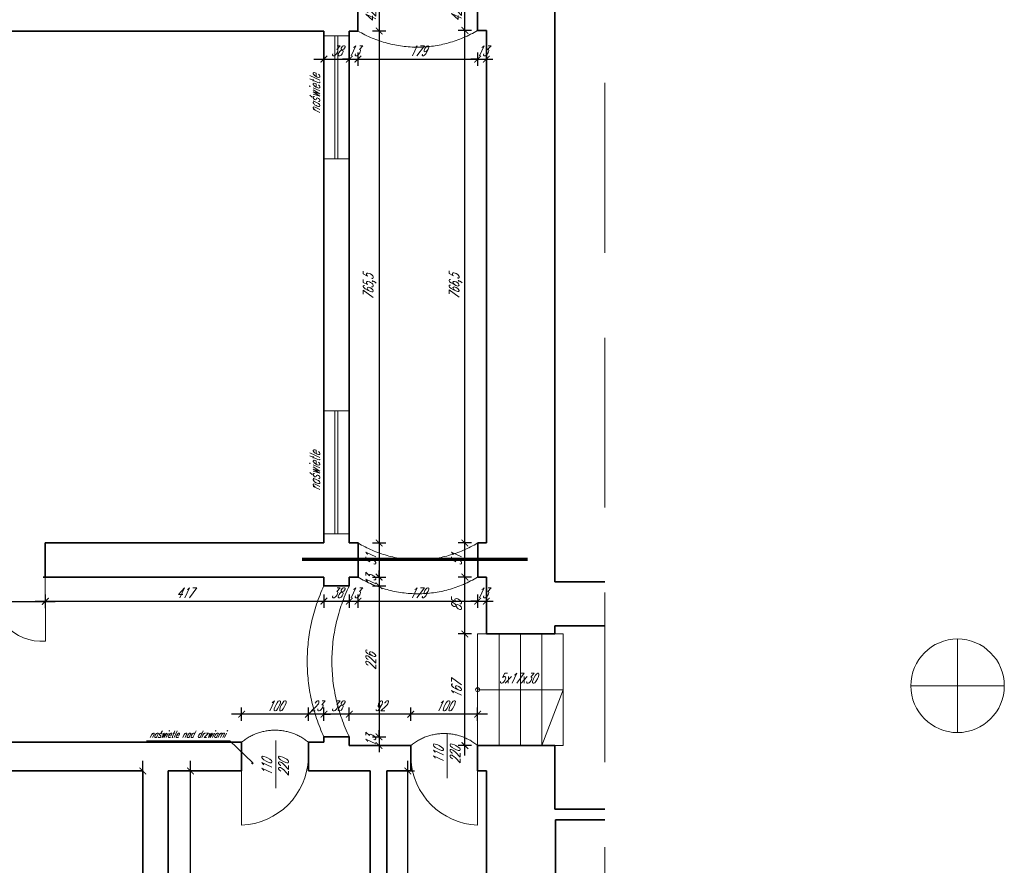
# Model space of a CAD drawing. Header units: millimetres. Extents: x 402 to 79005, y -7782 to 89952.
# Tile 187 of 256: x 26983 to 28456, y 28995 to 30260. Entities that reach past the tile are written whole.
import ezdxf

# ---------------------------------------------------------------- set-up
doc = ezdxf.new("R2010")
doc.units = ezdxf.units.MM
doc.header["$LTSCALE"] = 10
doc.linetypes.add('ACAD_ISO12W100', pattern=[21, 12, -3, 0, -3, 0, -3])
doc.linetypes.add('DASHED', pattern=[19.05, 12.7, -6.35])
doc.layers.get('0').update_dxf_attribs({"lineweight": 0})
doc.layers.get('Defpoints').update_dxf_attribs({"color": 253})
for name, color, linetype, lineweight in [('01 parter - ściany', 253, 'Continuous', 35), ('03-01_okna', 253, 'Continuous', 15), ('03_drzwi', 253, 'Continuous', 15), ('04-2_nad', 253, 'DASHED', 5), ('05-01_wymiary', 253, 'Continuous', 5), ('05-03_opis', 253, 'Continuous', 5), ('inw03-02_schody', 253, 'Continuous', 5)]:
    doc.layers.add(name, color=color, linetype=linetype, lineweight=lineweight)
doc.styles.add('ariel_wym', font='simplex.shx', dxfattribs={"width": 0.65, "oblique": 25})
doc.dimstyles.new('ariel 50 wnętrze', dxfattribs={"dimtxt": 15, "dimasz": 10, "dimexe": 10, "dimexo": 0, "dimgap": 5, "dimtad": 1, "dimdec": 1, "dimrnd": 0.5, "dimtxsty": 'ariel_wym', "dimblk": 'ARCHTICK', "dimcen": 2.5, "dimdle": 15, "dimazin": 0, "dimtfac": 1, "dimtdec": 1, "dimtix": 1, "dimtmove": 0, "dimatfit": 3, "dimldrblk": 'DOT', "dimfxl": 0, "dimarcsym": 0})

# ---------------------------------------------------------------- blocks, each defined once
blk = doc.blocks.new('_ArchTick')
at = {"color": 0, "linetype": 'ByBlock', "const_width": 0.15}
blk.add_lwpolyline([(-0.5, -0.5), (0.5, 0.5)], dxfattribs=at)
blk = doc.blocks.new('*D1570')
at = {"layer": '05-01_wymiary', "color": 0, "lineweight": -2}
for p, q in [((27567.8, 29211.4), (27567.8, 29231.4)), ((27667.8, 29211.4), (27667.8, 29231.4)), ((27682.8, 29221.4), (27552.8, 29221.4))]:
    blk.add_line(p, q, dxfattribs=at)
at = {"layer": 'Defpoints', "color": 0}
for p in [(27567.8, 29221.4), (27567.8, 29174.5), (27667.8, 29174.5)]:
    blk.add_point(p, dxfattribs=at)
at = {"layer": '05-01_wymiary', "color": 0, "lineweight": -2, "xscale": 10, "yscale": 10, "zscale": 10, "rotation": 180}
blk.add_blockref('_ArchTick', (27567.8, 29221.4), dxfattribs=at)
at = {"layer": '05-01_wymiary', "color": 0, "lineweight": -2, "xscale": 10, "yscale": 10, "zscale": 10}
blk.add_blockref('_ArchTick', (27667.8, 29221.4), dxfattribs=at)
at = {"layer": '05-01_wymiary', "color": 0, "insert": (27617.8, 29233.9), "char_height": 15, "attachment_point": 5, "style": 'ariel_wym'}
blk.add_mtext('100', dxfattribs=at)
blk = doc.blocks.new('_Dot')
at = {"color": 0, "linetype": 'ByBlock', "lineweight": -2}
blk.add_line((-0.5, 0), (-1, 0), dxfattribs=at)
at = {"color": 0, "linetype": 'ByBlock', "const_width": 0.5}
blk.add_lwpolyline([(-0.25, 0, 1), (0.25, 0, 1)], format="xyb", close=True, dxfattribs=at)
blk = doc.blocks.new('*D1571')
at = {"layer": '05-01_wymiary', "color": 0, "lineweight": -2}
for p, q in [((27475.8, 29211.4), (27475.8, 29231.4)), ((27567.8, 29211.4), (27567.8, 29231.4)), ((27582.8, 29221.4), (27460.8, 29221.4))]:
    blk.add_line(p, q, dxfattribs=at)
at = {"layer": 'Defpoints', "color": 0}
for p in [(27475.8, 29221.4), (27475.8, 29187.5), (27567.8, 29174.5)]:
    blk.add_point(p, dxfattribs=at)
at = {"layer": '05-01_wymiary', "color": 0, "lineweight": -2, "xscale": 10, "yscale": 10, "zscale": 10, "rotation": 180}
blk.add_blockref('_ArchTick', (27475.8, 29221.4), dxfattribs=at)
at = {"layer": '05-01_wymiary', "color": 0, "lineweight": -2, "xscale": 10, "yscale": 10, "zscale": 10}
blk.add_blockref('_ArchTick', (27567.8, 29221.4), dxfattribs=at)
at = {"layer": '05-01_wymiary', "color": 0, "insert": (27521.8, 29233.9), "char_height": 15, "attachment_point": 5, "style": 'ariel_wym'}
blk.add_mtext('92', dxfattribs=at)
blk = doc.blocks.new('*D1572')
at = {"layer": '05-01_wymiary', "color": 0, "lineweight": -2}
for p, q in [((27437.8, 29211.4), (27437.8, 29231.4)), ((27475.8, 29211.4), (27475.8, 29231.4)), ((27490.8, 29221.4), (27422.8, 29221.4))]:
    blk.add_line(p, q, dxfattribs=at)
at = {"layer": 'Defpoints', "color": 0}
for p in [(27437.8, 29221.4), (27437.8, 29187.5), (27475.8, 29187.5)]:
    blk.add_point(p, dxfattribs=at)
at = {"layer": '05-01_wymiary', "color": 0, "lineweight": -2, "xscale": 10, "yscale": 10, "zscale": 10, "rotation": 180}
blk.add_blockref('_ArchTick', (27437.8, 29221.4), dxfattribs=at)
at = {"layer": '05-01_wymiary', "color": 0, "lineweight": -2, "xscale": 10, "yscale": 10, "zscale": 10}
blk.add_blockref('_ArchTick', (27475.8, 29221.4), dxfattribs=at)
at = {"layer": '05-01_wymiary', "color": 0, "insert": (27456.8, 29233.9), "char_height": 15, "attachment_point": 5, "style": 'ariel_wym'}
blk.add_mtext('38', dxfattribs=at)
blk = doc.blocks.new('*D1573')
at = {"layer": '05-01_wymiary', "color": 0, "lineweight": -2}
for p, q in [((27414.6, 29211.4), (27414.6, 29231.4)), ((27437.8, 29211.4), (27437.8, 29231.4)), ((27414.6, 29221.4), (27404.6, 29221.4)), ((27437.8, 29221.4), (27414.6, 29221.4)), ((27437.8, 29221.4), (27447.8, 29221.4))]:
    blk.add_line(p, q, dxfattribs=at)
at = {"layer": 'Defpoints', "color": 0, "lineweight": 0}
for p in [(27414.6, 29221.4), (27437.8, 29187.5), (27414.6, 29179.5)]:
    blk.add_point(p, dxfattribs=at)
at = {"layer": '05-01_wymiary', "color": 0, "lineweight": -2, "xscale": 10, "yscale": 10, "zscale": 10}
blk.add_blockref('_ArchTick', (27414.6, 29221.4), dxfattribs=at)
at = {"layer": '05-01_wymiary', "color": 0, "lineweight": -2, "xscale": 10, "yscale": 10, "zscale": 10, "rotation": 180}
blk.add_blockref('_ArchTick', (27437.8, 29221.4), dxfattribs=at)
at = {"layer": '05-01_wymiary', "color": 0, "insert": (27426.2, 29233.9), "char_height": 15, "attachment_point": 5, "style": 'ariel_wym'}
blk.add_mtext('23', dxfattribs=at)
blk = doc.blocks.new('*D1574')
at = {"layer": '05-01_wymiary', "color": 0, "lineweight": -2}
for p, q in [((27314.6, 29211.4), (27314.6, 29231.4)), ((27414.6, 29211.4), (27414.6, 29231.4)), ((27429.6, 29221.4), (27299.6, 29221.4))]:
    blk.add_line(p, q, dxfattribs=at)
at = {"layer": 'Defpoints', "color": 0, "lineweight": 0}
for p in [(27314.6, 29221.4), (27314.6, 29179.5), (27414.6, 29179.5)]:
    blk.add_point(p, dxfattribs=at)
at = {"layer": '05-01_wymiary', "color": 0, "lineweight": -2, "xscale": 10, "yscale": 10, "zscale": 10, "rotation": 180}
blk.add_blockref('_ArchTick', (27314.6, 29221.4), dxfattribs=at)
at = {"layer": '05-01_wymiary', "color": 0, "lineweight": -2, "xscale": 10, "yscale": 10, "zscale": 10}
blk.add_blockref('_ArchTick', (27414.6, 29221.4), dxfattribs=at)
at = {"layer": '05-01_wymiary', "color": 0, "insert": (27364.6, 29233.9), "char_height": 15, "attachment_point": 5, "style": 'ariel_wym'}
blk.add_mtext('100', dxfattribs=at)
blk = doc.blocks.new('*D1165')
at = {"layer": '05-01_wymiary', "color": 0, "lineweight": -2}
for p, q in [((27166.8, 28562.4), (27166.8, 29151.5)), ((27166.8, 29136.5), (27156.8, 29136.5)), ((27166.8, 28577.4), (27156.8, 28577.4))]:
    blk.add_line(p, q, dxfattribs=at)
at = {"layer": 'Defpoints', "color": 0}
for p in [(27166.8, 29136.5), (27166.8, 29136.5), (27166.8, 28577.4)]:
    blk.add_point(p, dxfattribs=at)
at = {"layer": '05-01_wymiary', "color": 0, "lineweight": -2, "xscale": 10, "yscale": 10, "zscale": 10}
for p, rotation in [((27166.8, 29136.5), 90), ((27166.8, 28577.4), 270)]:
    blk.add_blockref('_ArchTick', p, dxfattribs=dict(at, rotation=rotation))
at = {"layer": '05-01_wymiary', "color": 0, "insert": (27154.3, 28857), "char_height": 15, "attachment_point": 5, "rotation": 90, "style": 'ariel_wym'}
blk.add_mtext('559', dxfattribs=at)
blk = doc.blocks.new('*D1166')
at = {"layer": '05-01_wymiary', "color": 0, "lineweight": -2}
for p, q in [((27238.3, 28476.5), (27238.3, 29151.5)), ((27228.3, 29136.5), (27248.3, 29136.5)), ((27228.3, 28491.5), (27248.3, 28491.5))]:
    blk.add_line(p, q, dxfattribs=at)
at = {"layer": 'Defpoints', "color": 0}
for p in [(27204.8, 29136.5), (27238.3, 29136.5), (27204.8, 28491.5)]:
    blk.add_point(p, dxfattribs=at)
at = {"layer": '05-01_wymiary', "color": 0, "lineweight": -2, "xscale": 10, "yscale": 10, "zscale": 10}
for p, rotation in [((27238.3, 29136.5), 90), ((27238.3, 28491.5), 270)]:
    blk.add_blockref('_ArchTick', p, dxfattribs=dict(at, rotation=rotation))
at = {"layer": '05-01_wymiary', "color": 0, "insert": (27225.8, 28814), "char_height": 15, "attachment_point": 5, "rotation": 90, "style": 'ariel_wym'}
blk.add_mtext('645', dxfattribs=at)
blk = doc.blocks.new('*D1167')
at = {"layer": '05-01_wymiary', "color": 0, "lineweight": -2}
for p, q in [((27563.2, 28476.5), (27563.2, 29151.5)), ((27553.2, 29136.5), (27573.2, 29136.5)), ((27553.2, 28491.5), (27573.2, 28491.5))]:
    blk.add_line(p, q, dxfattribs=at)
at = {"layer": 'Defpoints', "color": 0}
for p in [(27531.8, 29136.5), (27563.2, 29136.5), (27531.8, 28491.5)]:
    blk.add_point(p, dxfattribs=at)
at = {"layer": '05-01_wymiary', "color": 0, "lineweight": -2, "xscale": 10, "yscale": 10, "zscale": 10}
for p, rotation in [((27563.2, 29136.5), 90), ((27563.2, 28491.5), 270)]:
    blk.add_blockref('_ArchTick', p, dxfattribs=dict(at, rotation=rotation))
at = {"layer": '05-01_wymiary', "color": 0, "insert": (27550.7, 28814), "char_height": 15, "attachment_point": 5, "rotation": 90, "style": 'ariel_wym'}
blk.add_mtext('645', dxfattribs=at)
blk = doc.blocks.new('*D1170')
at = {"layer": '05-01_wymiary', "color": 0, "lineweight": -2}
for p, q in [((26860.9, 29399.9), (26860.9, 29379.9)), ((27020.9, 29399.9), (27020.9, 29379.9)), ((26845.9, 29389.9), (27035.9, 29389.9))]:
    blk.add_line(p, q, dxfattribs=at)
at = {"layer": 'Defpoints', "color": 0, "lineweight": 0}
for p in [(26860.9, 29424.5), (27020.9, 29429.2), (27020.9, 29389.9)]:
    blk.add_point(p, dxfattribs=at)
at = {"layer": '05-01_wymiary', "color": 0, "lineweight": -2, "xscale": 10, "yscale": 10, "zscale": 10, "rotation": 180}
blk.add_blockref('_ArchTick', (26860.9, 29389.9), dxfattribs=at)
at = {"layer": '05-01_wymiary', "color": 0, "lineweight": -2, "xscale": 10, "yscale": 10, "zscale": 10}
blk.add_blockref('_ArchTick', (27020.9, 29389.9), dxfattribs=at)
at = {"layer": '05-01_wymiary', "color": 0, "insert": (26940.9, 29402.4), "char_height": 15, "attachment_point": 5, "style": 'ariel_wym'}
blk.add_mtext('160', dxfattribs=at)
blk = doc.blocks.new('*D1171')
at = {"layer": '05-01_wymiary', "color": 0, "lineweight": -2}
for p, q in [((27020.9, 29400.6), (27020.9, 29380.6)), ((27437.8, 29400.6), (27437.8, 29380.6)), ((27005.9, 29390.6), (27452.8, 29390.6))]:
    blk.add_line(p, q, dxfattribs=at)
at = {"layer": 'Defpoints', "color": 0}
for p in [(27020.9, 29429.2), (27437.8, 29413.5), (27437.8, 29390.6)]:
    blk.add_point(p, dxfattribs=at)
at = {"layer": '05-01_wymiary', "color": 0, "lineweight": -2, "xscale": 10, "yscale": 10, "zscale": 10, "rotation": 180}
blk.add_blockref('_ArchTick', (27020.9, 29390.6), dxfattribs=at)
at = {"layer": '05-01_wymiary', "color": 0, "lineweight": -2, "xscale": 10, "yscale": 10, "zscale": 10}
blk.add_blockref('_ArchTick', (27437.8, 29390.6), dxfattribs=at)
at = {"layer": '05-01_wymiary', "color": 0, "insert": (27229.4, 29403.1), "char_height": 15, "attachment_point": 5, "style": 'ariel_wym'}
blk.add_mtext('417', dxfattribs=at)
blk = doc.blocks.new('*D1172')
at = {"layer": '05-01_wymiary', "color": 0, "lineweight": -2}
for p, q in [((27437.8, 29400.6), (27437.8, 29380.6)), ((27475.8, 29400.6), (27475.8, 29380.6)), ((27422.8, 29390.6), (27490.8, 29390.6))]:
    blk.add_line(p, q, dxfattribs=at)
at = {"layer": 'Defpoints', "color": 0}
for p in [(27437.8, 29413.5), (27475.8, 29413.5), (27475.8, 29390.6)]:
    blk.add_point(p, dxfattribs=at)
at = {"layer": '05-01_wymiary', "color": 0, "lineweight": -2, "xscale": 10, "yscale": 10, "zscale": 10, "rotation": 180}
blk.add_blockref('_ArchTick', (27437.8, 29390.6), dxfattribs=at)
at = {"layer": '05-01_wymiary', "color": 0, "lineweight": -2, "xscale": 10, "yscale": 10, "zscale": 10}
blk.add_blockref('_ArchTick', (27475.8, 29390.6), dxfattribs=at)
at = {"layer": '05-01_wymiary', "color": 0, "insert": (27456.8, 29403.1), "char_height": 15, "attachment_point": 5, "style": 'ariel_wym'}
blk.add_mtext('38', dxfattribs=at)
blk = doc.blocks.new('*D1173')
at = {"layer": '05-01_wymiary', "color": 0, "lineweight": -2}
for p, q in [((27475.8, 29400.6), (27475.8, 29380.6)), ((27488.8, 29400.6), (27488.8, 29380.6)), ((27475.8, 29390.6), (27465.8, 29390.6)), ((27475.8, 29390.6), (27488.8, 29390.6)), ((27488.8, 29390.6), (27498.8, 29390.6))]:
    blk.add_line(p, q, dxfattribs=at)
at = {"layer": 'Defpoints', "color": 0}
for p in [(27488.8, 29426.5), (27475.8, 29413.5), (27488.8, 29390.6)]:
    blk.add_point(p, dxfattribs=at)
at = {"layer": '05-01_wymiary', "color": 0, "lineweight": -2, "xscale": 10, "yscale": 10, "zscale": 10}
blk.add_blockref('_ArchTick', (27475.8, 29390.6), dxfattribs=at)
at = {"layer": '05-01_wymiary', "color": 0, "lineweight": -2, "xscale": 10, "yscale": 10, "zscale": 10, "rotation": 180}
blk.add_blockref('_ArchTick', (27488.8, 29390.6), dxfattribs=at)
at = {"layer": '05-01_wymiary', "color": 0, "insert": (27482.3, 29403.1), "char_height": 15, "attachment_point": 5, "style": 'ariel_wym'}
blk.add_mtext('13', dxfattribs=at)
blk = doc.blocks.new('*D1174')
at = {"layer": '05-01_wymiary', "color": 0, "lineweight": -2}
for p, q in [((27488.8, 29400.6), (27488.8, 29380.6)), ((27667.8, 29400.6), (27667.8, 29380.6)), ((27473.8, 29390.6), (27682.8, 29390.6))]:
    blk.add_line(p, q, dxfattribs=at)
at = {"layer": 'Defpoints', "color": 0}
for p in [(27488.8, 29426.5), (27667.8, 29426.5), (27667.8, 29390.6)]:
    blk.add_point(p, dxfattribs=at)
at = {"layer": '05-01_wymiary', "color": 0, "lineweight": -2, "xscale": 10, "yscale": 10, "zscale": 10, "rotation": 180}
blk.add_blockref('_ArchTick', (27488.8, 29390.6), dxfattribs=at)
at = {"layer": '05-01_wymiary', "color": 0, "lineweight": -2, "xscale": 10, "yscale": 10, "zscale": 10}
blk.add_blockref('_ArchTick', (27667.8, 29390.6), dxfattribs=at)
at = {"layer": '05-01_wymiary', "color": 0, "insert": (27578.3, 29403.1), "char_height": 15, "attachment_point": 5, "style": 'ariel_wym'}
blk.add_mtext('179', dxfattribs=at)
blk = doc.blocks.new('*D1175')
at = {"layer": '05-01_wymiary', "color": 0, "lineweight": -2}
for p, q in [((27667.8, 29400.6), (27667.8, 29380.6)), ((27680.9, 29400.6), (27680.9, 29380.6)), ((27667.8, 29390.6), (27657.8, 29390.6)), ((27667.8, 29390.6), (27680.9, 29390.6)), ((27680.9, 29390.6), (27690.9, 29390.6))]:
    blk.add_line(p, q, dxfattribs=at)
at = {"layer": 'Defpoints', "color": 0}
for p in [(27667.8, 29426.5), (27680.9, 29426.5), (27680.9, 29390.6)]:
    blk.add_point(p, dxfattribs=at)
at = {"layer": '05-01_wymiary', "color": 0, "lineweight": -2, "xscale": 10, "yscale": 10, "zscale": 10}
blk.add_blockref('_ArchTick', (27667.8, 29390.6), dxfattribs=at)
at = {"layer": '05-01_wymiary', "color": 0, "lineweight": -2, "xscale": 10, "yscale": 10, "zscale": 10, "rotation": 180}
blk.add_blockref('_ArchTick', (27680.9, 29390.6), dxfattribs=at)
at = {"layer": '05-01_wymiary', "color": 0, "insert": (27674.4, 29403.1), "char_height": 15, "attachment_point": 5, "style": 'ariel_wym'}
blk.add_mtext('13', dxfattribs=at)
blk = doc.blocks.new('*D1176')
at = {"layer": '05-01_wymiary', "color": 0, "lineweight": -2}
for p, q in [((27648.8, 29159.5), (27648.8, 29356.4)), ((27658.8, 29341.4), (27638.8, 29341.4)), ((27658.8, 29174.5), (27638.8, 29174.5))]:
    blk.add_line(p, q, dxfattribs=at)
at = {"layer": 'Defpoints', "color": 0}
for p in [(27648.8, 29341.4), (27667.8, 29341.4), (27667.8, 29174.5)]:
    blk.add_point(p, dxfattribs=at)
at = {"layer": '05-01_wymiary', "color": 0, "lineweight": -2, "xscale": 10, "yscale": 10, "zscale": 10}
for p, rotation in [((27648.8, 29341.4), 90), ((27648.8, 29174.5), 270)]:
    blk.add_blockref('_ArchTick', p, dxfattribs=dict(at, rotation=rotation))
at = {"layer": '05-01_wymiary', "color": 0, "insert": (27636.3, 29258), "char_height": 15, "attachment_point": 5, "rotation": 90, "style": 'ariel_wym'}
blk.add_mtext('167', dxfattribs=at)
blk = doc.blocks.new('*D1177')
at = {"layer": '05-01_wymiary', "color": 0, "lineweight": -2}
for p, q in [((27648.8, 29326.4), (27648.8, 29441.5)), ((27658.8, 29426.5), (27638.8, 29426.5)), ((27658.8, 29341.4), (27638.8, 29341.4))]:
    blk.add_line(p, q, dxfattribs=at)
at = {"layer": 'Defpoints', "color": 0}
for p in [(27648.8, 29426.5), (27667.8, 29426.5), (27667.8, 29341.4)]:
    blk.add_point(p, dxfattribs=at)
at = {"layer": '05-01_wymiary', "color": 0, "lineweight": -2, "xscale": 10, "yscale": 10, "zscale": 10}
for p, rotation in [((27648.8, 29426.5), 90), ((27648.8, 29341.4), 270)]:
    blk.add_blockref('_ArchTick', p, dxfattribs=dict(at, rotation=rotation))
at = {"layer": '05-01_wymiary', "color": 0, "insert": (27636.3, 29384), "char_height": 15, "attachment_point": 5, "rotation": 90, "style": 'ariel_wym'}
blk.add_mtext('85', dxfattribs=at)
blk = doc.blocks.new('*D1178')
at = {"layer": '05-01_wymiary', "color": 0, "lineweight": -2}
for p, q in [((27648.8, 29411.5), (27648.8, 29492.5)), ((27658.8, 29477.5), (27638.8, 29477.5)), ((27658.8, 29426.5), (27638.8, 29426.5))]:
    blk.add_line(p, q, dxfattribs=at)
at = {"layer": 'Defpoints', "color": 0}
for p in [(27648.8, 29477.5), (27667.8, 29477.5), (27667.8, 29426.5)]:
    blk.add_point(p, dxfattribs=at)
at = {"layer": '05-01_wymiary', "color": 0, "lineweight": -2, "xscale": 10, "yscale": 10, "zscale": 10}
for p, rotation in [((27648.8, 29477.5), 90), ((27648.8, 29426.5), 270)]:
    blk.add_blockref('_ArchTick', p, dxfattribs=dict(at, rotation=rotation))
at = {"layer": '05-01_wymiary', "color": 0, "insert": (27636.3, 29452), "char_height": 15, "attachment_point": 5, "rotation": 90, "style": 'ariel_wym'}
blk.add_mtext('51', dxfattribs=at)
blk = doc.blocks.new('*D1179')
at = {"layer": '05-01_wymiary', "color": 0, "lineweight": -2}
for p, q in [((27648.8, 29462.5), (27648.8, 30259.1)), ((27658.8, 30244.1), (27638.8, 30244.1)), ((27658.8, 29477.5), (27638.8, 29477.5))]:
    blk.add_line(p, q, dxfattribs=at)
at = {"layer": 'Defpoints', "color": 0}
for p in [(27648.8, 30244.1), (27667.8, 30244.1), (27667.8, 29477.5)]:
    blk.add_point(p, dxfattribs=at)
at = {"layer": '05-01_wymiary', "color": 0, "lineweight": -2, "xscale": 10, "yscale": 10, "zscale": 10}
for p, rotation in [((27648.8, 30244.1), 90), ((27648.8, 29477.5), 270)]:
    blk.add_blockref('_ArchTick', p, dxfattribs=dict(at, rotation=rotation))
at = {"layer": '05-01_wymiary', "color": 0, "insert": (27634.9, 29860.8), "char_height": 15, "attachment_point": 5, "rotation": 90, "style": 'ariel_wym'}
blk.add_mtext('766,5', dxfattribs=at)
blk = doc.blocks.new('*D1180')
at = {"layer": '05-01_wymiary', "color": 0, "lineweight": -2}
for p, q in [((27648.8, 30229.1), (27648.8, 30301.1)), ((27658.8, 30286.1), (27638.8, 30286.1)), ((27658.8, 30244.1), (27638.8, 30244.1))]:
    blk.add_line(p, q, dxfattribs=at)
at = {"layer": 'Defpoints', "color": 0}
for p in [(27648.8, 30286.1), (27667.8, 30286.1), (27667.8, 30244.1)]:
    blk.add_point(p, dxfattribs=at)
at = {"layer": '05-01_wymiary', "color": 0, "lineweight": -2, "xscale": 10, "yscale": 10, "zscale": 10}
for p, rotation in [((27648.8, 30286.1), 90), ((27648.8, 30244.1), 270)]:
    blk.add_blockref('_ArchTick', p, dxfattribs=dict(at, rotation=rotation))
at = {"layer": '05-01_wymiary', "color": 0, "insert": (27636.3, 30265.1), "char_height": 15, "attachment_point": 5, "rotation": 90, "style": 'ariel_wym'}
blk.add_mtext('42', dxfattribs=at)
blk = doc.blocks.new('*D1206')
at = {"layer": '05-01_wymiary', "color": 0, "lineweight": -2}
for p, q in [((27520.3, 30300.2), (27520.3, 30228.2)), ((27510.3, 30285.2), (27530.3, 30285.2)), ((27510.3, 30243.2), (27530.3, 30243.2))]:
    blk.add_line(p, q, dxfattribs=at)
at = {"layer": 'Defpoints', "color": 0}
for p in [(27488.8, 30285.2), (27488.7, 30243.2), (27520.3, 30243.2)]:
    blk.add_point(p, dxfattribs=at)
at = {"layer": '05-01_wymiary', "color": 0, "lineweight": -2, "xscale": 10, "yscale": 10, "zscale": 10}
for p, rotation in [((27520.3, 30285.2), 90), ((27520.3, 30243.2), 270)]:
    blk.add_blockref('_ArchTick', p, dxfattribs=dict(at, rotation=rotation))
at = {"layer": '05-01_wymiary', "color": 0, "insert": (27507.8, 30264.2), "char_height": 15, "attachment_point": 5, "rotation": 90, "style": 'ariel_wym'}
blk.add_mtext('42', dxfattribs=at)
blk = doc.blocks.new('*D1207')
at = {"layer": '05-01_wymiary', "color": 0, "lineweight": -2}
for p, q in [((27520.3, 30258.2), (27520.3, 29462.5)), ((27510.3, 30243.2), (27530.3, 30243.2)), ((27510.3, 29477.5), (27530.3, 29477.5))]:
    blk.add_line(p, q, dxfattribs=at)
at = {"layer": 'Defpoints', "color": 0}
for p in [(27488.7, 30243.2), (27488.8, 29477.5), (27520.3, 29477.5)]:
    blk.add_point(p, dxfattribs=at)
at = {"layer": '05-01_wymiary', "color": 0, "lineweight": -2, "xscale": 10, "yscale": 10, "zscale": 10}
for p, rotation in [((27520.3, 30243.2), 90), ((27520.3, 29477.5), 270)]:
    blk.add_blockref('_ArchTick', p, dxfattribs=dict(at, rotation=rotation))
at = {"layer": '05-01_wymiary', "color": 0, "insert": (27506.4, 29860.3), "char_height": 15, "attachment_point": 5, "rotation": 90, "style": 'ariel_wym'}
blk.add_mtext('765,5', dxfattribs=at)
blk = doc.blocks.new('*D1208')
at = {"layer": '05-01_wymiary', "color": 0, "lineweight": -2}
for p, q in [((27520.3, 29492.5), (27520.3, 29411.5)), ((27510.3, 29477.5), (27530.3, 29477.5)), ((27510.3, 29426.5), (27530.3, 29426.5))]:
    blk.add_line(p, q, dxfattribs=at)
at = {"layer": 'Defpoints', "color": 0}
for p in [(27488.8, 29477.5), (27488.8, 29426.5), (27520.3, 29426.5)]:
    blk.add_point(p, dxfattribs=at)
at = {"layer": '05-01_wymiary', "color": 0, "lineweight": -2, "xscale": 10, "yscale": 10, "zscale": 10}
for p, rotation in [((27520.3, 29477.5), 90), ((27520.3, 29426.5), 270)]:
    blk.add_blockref('_ArchTick', p, dxfattribs=dict(at, rotation=rotation))
at = {"layer": '05-01_wymiary', "color": 0, "insert": (27507.8, 29452), "char_height": 15, "attachment_point": 5, "rotation": 90, "style": 'ariel_wym'}
blk.add_mtext('51', dxfattribs=at)
blk = doc.blocks.new('*D1209')
at = {"layer": '05-01_wymiary', "color": 0, "lineweight": -2}
for p, q in [((27520.3, 29426.5), (27520.3, 29436.5)), ((27510.3, 29426.5), (27530.3, 29426.5)), ((27520.3, 29426.5), (27520.3, 29413.5)), ((27510.3, 29413.5), (27530.3, 29413.5)), ((27520.3, 29413.5), (27520.3, 29403.5))]:
    blk.add_line(p, q, dxfattribs=at)
at = {"layer": 'Defpoints', "color": 0}
for p in [(27488.8, 29426.5), (27475.8, 29413.5), (27520.3, 29413.5)]:
    blk.add_point(p, dxfattribs=at)
at = {"layer": '05-01_wymiary', "color": 0, "lineweight": -2, "xscale": 10, "yscale": 10, "zscale": 10}
for p, rotation in [((27520.3, 29426.5), 270), ((27520.3, 29413.5), 90)]:
    blk.add_blockref('_ArchTick', p, dxfattribs=dict(at, rotation=rotation))
at = {"layer": '05-01_wymiary', "color": 0, "insert": (27507.8, 29420), "char_height": 15, "attachment_point": 5, "rotation": 90, "style": 'ariel_wym'}
blk.add_mtext('13', dxfattribs=at)
blk = doc.blocks.new('*D1210')
at = {"layer": '05-01_wymiary', "color": 0, "lineweight": -2}
for p, q in [((27520.3, 29428.5), (27520.3, 29172.5)), ((27510.3, 29413.5), (27530.3, 29413.5)), ((27510.3, 29187.5), (27530.3, 29187.5))]:
    blk.add_line(p, q, dxfattribs=at)
at = {"layer": 'Defpoints', "color": 0}
for p in [(27475.8, 29413.5), (27475.8, 29187.5), (27520.3, 29187.5)]:
    blk.add_point(p, dxfattribs=at)
at = {"layer": '05-01_wymiary', "color": 0, "lineweight": -2, "xscale": 10, "yscale": 10, "zscale": 10}
for p, rotation in [((27520.3, 29413.5), 90), ((27520.3, 29187.5), 270)]:
    blk.add_blockref('_ArchTick', p, dxfattribs=dict(at, rotation=rotation))
at = {"layer": '05-01_wymiary', "color": 0, "insert": (27507.8, 29300.5), "char_height": 15, "attachment_point": 5, "rotation": 90, "style": 'ariel_wym'}
blk.add_mtext('226', dxfattribs=at)
blk = doc.blocks.new('*D1211')
at = {"layer": '05-01_wymiary', "color": 0, "lineweight": -2}
for p, q in [((27510.3, 29187.5), (27530.3, 29187.5)), ((27520.3, 29187.5), (27520.3, 29197.5)), ((27520.3, 29187.5), (27520.3, 29174.5)), ((27510.3, 29174.5), (27530.3, 29174.5)), ((27520.3, 29174.5), (27520.3, 29164.5))]:
    blk.add_line(p, q, dxfattribs=at)
at = {"layer": 'Defpoints', "color": 0}
for p in [(27475.8, 29187.5), (27475.8, 29174.5), (27520.3, 29174.5)]:
    blk.add_point(p, dxfattribs=at)
at = {"layer": '05-01_wymiary', "color": 0, "lineweight": -2, "xscale": 10, "yscale": 10, "zscale": 10}
for p, rotation in [((27520.3, 29187.5), 270), ((27520.3, 29174.5), 90)]:
    blk.add_blockref('_ArchTick', p, dxfattribs=dict(at, rotation=rotation))
at = {"layer": '05-01_wymiary', "color": 0, "insert": (27507.8, 29181), "char_height": 15, "attachment_point": 5, "rotation": 90, "style": 'ariel_wym'}
blk.add_mtext('13', dxfattribs=at)
blk = doc.blocks.new('*D1214')
at = {"layer": '05-01_wymiary', "color": 0, "lineweight": -2}
for p, q in [((27437.8, 30211.2), (27437.8, 30191.2)), ((27475.8, 30211.2), (27475.8, 30191.2)), ((27422.8, 30201.2), (27490.8, 30201.2))]:
    blk.add_line(p, q, dxfattribs=at)
at = {"layer": 'Defpoints', "color": 0}
for p in [(27437.8, 30243.2), (27475.8, 30243.2), (27475.8, 30201.2)]:
    blk.add_point(p, dxfattribs=at)
at = {"layer": '05-01_wymiary', "color": 0, "lineweight": -2, "xscale": 10, "yscale": 10, "zscale": 10, "rotation": 180}
blk.add_blockref('_ArchTick', (27437.8, 30201.2), dxfattribs=at)
at = {"layer": '05-01_wymiary', "color": 0, "lineweight": -2, "xscale": 10, "yscale": 10, "zscale": 10}
blk.add_blockref('_ArchTick', (27475.8, 30201.2), dxfattribs=at)
at = {"layer": '05-01_wymiary', "color": 0, "insert": (27456.8, 30213.7), "char_height": 15, "attachment_point": 5, "style": 'ariel_wym'}
blk.add_mtext('38', dxfattribs=at)
blk = doc.blocks.new('*D1215')
at = {"layer": '05-01_wymiary', "color": 0, "lineweight": -2}
for p, q in [((27475.8, 30211.2), (27475.8, 30191.2)), ((27488.7, 30211.2), (27488.7, 30191.2)), ((27475.8, 30201.2), (27465.8, 30201.2)), ((27475.8, 30201.2), (27488.7, 30201.2)), ((27488.7, 30201.2), (27498.7, 30201.2))]:
    blk.add_line(p, q, dxfattribs=at)
at = {"layer": 'Defpoints', "color": 0}
for p in [(27475.8, 30243.2), (27488.7, 30243.2), (27488.7, 30201.2)]:
    blk.add_point(p, dxfattribs=at)
at = {"layer": '05-01_wymiary', "color": 0, "lineweight": -2, "xscale": 10, "yscale": 10, "zscale": 10}
blk.add_blockref('_ArchTick', (27475.8, 30201.2), dxfattribs=at)
at = {"layer": '05-01_wymiary', "color": 0, "lineweight": -2, "xscale": 10, "yscale": 10, "zscale": 10, "rotation": 180}
blk.add_blockref('_ArchTick', (27488.7, 30201.2), dxfattribs=at)
at = {"layer": '05-01_wymiary', "color": 0, "insert": (27482.3, 30213.7), "char_height": 15, "attachment_point": 5, "style": 'ariel_wym'}
blk.add_mtext('13', dxfattribs=at)
blk = doc.blocks.new('*D1216')
at = {"layer": '05-01_wymiary', "color": 0, "lineweight": -2}
for p, q in [((27488.7, 30211.2), (27488.7, 30191.2)), ((27667.8, 30211.2), (27667.8, 30191.2)), ((27473.7, 30201.2), (27682.8, 30201.2))]:
    blk.add_line(p, q, dxfattribs=at)
at = {"layer": 'Defpoints', "color": 0}
for p in [(27488.7, 30243.2), (27667.8, 30244.1), (27667.8, 30201.2)]:
    blk.add_point(p, dxfattribs=at)
at = {"layer": '05-01_wymiary', "color": 0, "lineweight": -2, "xscale": 10, "yscale": 10, "zscale": 10, "rotation": 180}
blk.add_blockref('_ArchTick', (27488.7, 30201.2), dxfattribs=at)
at = {"layer": '05-01_wymiary', "color": 0, "lineweight": -2, "xscale": 10, "yscale": 10, "zscale": 10}
blk.add_blockref('_ArchTick', (27667.8, 30201.2), dxfattribs=at)
at = {"layer": '05-01_wymiary', "color": 0, "insert": (27578.3, 30213.7), "char_height": 15, "attachment_point": 5, "style": 'ariel_wym'}
blk.add_mtext('179', dxfattribs=at)
blk = doc.blocks.new('*D1217')
at = {"layer": '05-01_wymiary', "color": 0, "lineweight": -2}
for p, q in [((27667.8, 30211.2), (27667.8, 30191.2)), ((27680.8, 30211.2), (27680.8, 30191.2)), ((27667.8, 30201.2), (27657.8, 30201.2)), ((27667.8, 30201.2), (27680.8, 30201.2)), ((27680.8, 30201.2), (27690.8, 30201.2))]:
    blk.add_line(p, q, dxfattribs=at)
at = {"layer": 'Defpoints', "color": 0}
for p in [(27667.8, 30244.1), (27680.8, 30244.1), (27680.8, 30201.2)]:
    blk.add_point(p, dxfattribs=at)
at = {"layer": '05-01_wymiary', "color": 0, "lineweight": -2, "xscale": 10, "yscale": 10, "zscale": 10}
blk.add_blockref('_ArchTick', (27667.8, 30201.2), dxfattribs=at)
at = {"layer": '05-01_wymiary', "color": 0, "lineweight": -2, "xscale": 10, "yscale": 10, "zscale": 10, "rotation": 180}
blk.add_blockref('_ArchTick', (27680.8, 30201.2), dxfattribs=at)
at = {"layer": '05-01_wymiary', "color": 0, "insert": (27674.3, 30213.7), "char_height": 15, "attachment_point": 5, "style": 'ariel_wym'}
blk.add_mtext('13', dxfattribs=at)
blk = doc.blocks.new('21pl')
at = {"lineweight": 9}
for points in [[(28385.9, 44471.3), (28385.9, 44611.3)], [(28316, 44541.3), (28455.9, 44541.3)]]:
    blk.add_lwpolyline(points, dxfattribs=at)
blk.add_circle((28385.9, 44541.3), 70, dxfattribs=at)

msp = doc.modelspace()

# ---------------------------------------------------------------- hatches: boundary and pattern name
at = {"layer": '03_drzwi'}
h = msp.add_hatch(color=256, dxfattribs=at)
edge = h.paths.add_edge_path()
edge.add_arc((27330.81, 29148.14), 1.77, 0, 360)

# ---------------------------------------------------------------- linework, layer by layer
at = {"layer": '01 parter - ściany'}
for p, q in [((27783.32, 29419.5), (27783.32, 30338.5)), ((27488.73, 30285.18), (27488.73, 30243.18)), ((27667.83, 30244.1), (27667.83, 30286.1)), ((27437.83, 30243.18), (26674.31, 30243.18)), ((27437.83, 29477.5), (27437.83, 30243.18)), ((27488.73, 30243.18), (27475.73, 30243.18)), ((27475.73, 30243.18), (27488.73, 30243.18)), ((27475.83, 29477.5), (27475.83, 30243.18)), ((27680.83, 30244.1), (27667.83, 30244.1)), ((27680.83, 29477.5), (27680.83, 30244.1)), ((27437.83, 29477.5), (27020.9, 29477.5)), ((27020.9, 29426.5), (27020.9, 29477.5)), ((27488.83, 29477.5), (27475.83, 29477.5)), ((27488.83, 29477.5), (27488.83, 29426.5)), ((27667.94, 29477.5), (27667.94, 29426.5)), ((27680.83, 29477.5), (27667.94, 29477.5)), ((27437.83, 29426.5), (27017.83, 29426.5)), ((27437.83, 29413.5), (27437.83, 29426.5)), ((27488.83, 29426.5), (27475.83, 29426.5)), ((27475.83, 29413.5), (27475.83, 29426.5)), ((27667.94, 29426.5), (27680.94, 29426.5)), ((27680.94, 29341.5), (27680.94, 29426.5)), ((27437.83, 29413.5), (27475.83, 29413.5)), ((27783.32, 29419.5), (27858.05, 29419.5)), ((27680.94, 29341.5), (27680.94, 29402.5)), ((27783.32, 29353.5), (27858.05, 29353.5)), ((27783.32, 29341.5), (27783.32, 29353.5)), ((27680.94, 29341.5), (27783.32, 29341.5)), ((27437.83, 29187.49), (27437.83, 29179.5)), ((27437.83, 29187.49), (27475.83, 29187.49)), ((27475.83, 29187.49), (27475.83, 29174.49)), ((27314.6, 29179.5), (26561.68, 29179.5)), ((27314.6, 29179.5), (27314.6, 29136.5)), ((27437.83, 29179.5), (27414.6, 29179.5)), ((27414.6, 29179.5), (27414.6, 29136.5)), ((27567.83, 29174.5), (27475.83, 29174.5)), ((27567.83, 29174.5), (27567.83, 29136.5)), ((27680.83, 29174.5), (27667.83, 29174.5)), ((27667.83, 29174.5), (27783.32, 29174.5)), ((27667.83, 29174.5), (27667.83, 29136.5)), ((27667.83, 29174.5), (27667.83, 29136.5)), ((27783.32, 29079.5), (27783.32, 29174.5)), ((27166.83, 29136.5), (26355.83, 29136.5)), ((27166.83, 28577.45), (27166.83, 29136.5)), ((27314.6, 29136.5), (27204.83, 29136.5)), ((27204.83, 28491.5), (27204.83, 29136.5)), ((27506.83, 29136.5), (27414.59, 29136.5)), ((27506.83, 28491.5), (27506.83, 29136.5)), ((27567.83, 29136.5), (27531.83, 29136.5)), ((27531.83, 29136.5), (27531.83, 28491.5)), ((27680.83, 29136.5), (27667.82, 29136.5)), ((27667.83, 29136.5), (27680.83, 29136.5)), ((27680.83, 28510.75), (27680.83, 29136.5)), ((27858.05, 29079.5), (27783.32, 29079.5)), ((27858.05, 29063.5), (27784.32, 29063.5)), ((27784.32, 28555.5), (27784.32, 29063.5))]:
    msp.add_line(p, q, dxfattribs=at)
at = {"layer": '03-01_okna', "linetype": 'Continuous', "lineweight": 0}
for p, q in [((27437.83, 30236.14), (27475.83, 30236.14)), ((27454.04, 30236.14), (27454.04, 30052.14)), ((27458.84, 30236.14), (27458.84, 30052.14)), ((27437.83, 30052.14), (27475.83, 30052.14)), ((27437.83, 29675.17), (27475.83, 29675.17)), ((27454.04, 29675.17), (27454.04, 29491.17)), ((27458.84, 29675.17), (27458.84, 29491.17)), ((27437.83, 29491.17), (27475.83, 29491.17))]:
    msp.add_line(p, q, dxfattribs=at)
at = {"layer": '03_drzwi'}
for p, q in [((27020.96, 29330.47), (27020.9, 29452)), ((27622.22, 29125.77), (27622.2, 29192.47)), ((27172.32, 29181.65), (27296.9, 29181.65)), ((27330.94, 29149.42), (27296.9, 29181.65)), ((27365.94, 29110.95), (27365.92, 29182.34)), ((27314.66, 29055.5), (27314.6, 29155.5)), ((27667.77, 29055.5), (27667.83, 29155.5))]:
    msp.add_line(p, q, dxfattribs=at)
for centre, radius, start, end in [((27016.68, 29406.94), 76.59, 173.63761, 273.2121), ((27310.37, 29159.72), 104.31, 272.35886, 357.67862), ((27672.06, 29159.72), 104.31, 182.32138, 267.64114)]:
    msp.add_arc(centre, radius, start, end, dxfattribs=at)
at = {"layer": '04-2_nad', "ltscale": 2}
for centre, radius, start, end in [((27577.51, 30394.74), 175.65, 239.63849, 300.94544), ((27578.33, 29625.2), 172.7, 238.78676, 301.21324), ((27578.33, 29574.2), 172.7, 238.78676, 301.21324), ((27680.73, 29300.5), 267.89, 155.05034, 204.94966), ((27707.68, 29300.5), 257.92, 154.01506, 205.98494), ((27364.6, 29119.31), 78.25, 50.28152, 129.71848), ((27617.83, 29114.31), 78.25, 50.28152, 129.71848)]:
    msp.add_arc(centre, radius, start, end, dxfattribs=at)
at = {"layer": '05-03_opis', "linetype": 'DASHED', "ltscale": 2}
msp.add_line((27858.05, 28387.5), (27858.05, 32362.5), dxfattribs=at)
at = {"layer": '05-03_opis', "linetype": 'ACAD_ISO12W100', "ltscale": 5, "const_width": 5}
msp.add_lwpolyline([(27404.87, 29452.92), (27742.76, 29452.92)], dxfattribs=at)
at = {"layer": 'inw03-02_schody'}
for p, q in [((27667.83, 29341.42), (27680.94, 29341.5)), ((27667.83, 29174.5), (27667.83, 29341.42)), ((27699.83, 29174.5), (27699.83, 29341.5)), ((27731.83, 29174.5), (27731.83, 29341.5)), ((27731.83, 29174.5), (27731.83, 29341.5)), ((27763.83, 29174.5), (27763.83, 29341.5)), ((27783.32, 29341.5), (27795.83, 29341.5)), ((27795.83, 29174.5), (27795.83, 29341.5)), ((27667.83, 29257.96), (27795.83, 29257.96)), ((27795.83, 29257.96), (27763.83, 29174.5)), ((27783.32, 29174.5), (27795.83, 29174.5))]:
    msp.add_line(p, q, dxfattribs=at)
msp.add_circle((27667.83, 29257.96), 3, dxfattribs=at)

# ---------------------------------------------------------------- block references
at = {"lineweight": 9}
msp.add_blockref('21pl', (0, -15277.4), dxfattribs=at)

# ---------------------------------------------------------------- texts
at = {"layer": '03_drzwi', "char_height": 15, "attachment_point": 1, "style": 'ariel_wym'}
for s, insert, width, rotation in [('naświetle ', (27416.75, 30119.75), 131.7964, 90), ('naświetle ', (27416.75, 29555.8), 131.7964, 90), ('110\\P220', (27601.64, 29147.64), 160.5905, 89.9915), ('110\\P220', (27344.97, 29129.22), 160.5905, 89.9915)]:
    msp.add_mtext(s, dxfattribs=dict(at, insert=insert, width=width, rotation=rotation))
at = {"layer": '03_drzwi', "insert": (27176.78, 29196.35), "char_height": 10, "width": 131.7964, "attachment_point": 1, "style": 'ariel_wym'}
msp.add_mtext('naświetle nad drzwiami', dxfattribs=at)
at = {"layer": '05-03_opis', "lineweight": 0, "insert": (27727.48, 29275.21), "char_height": 15, "width": 55, "attachment_point": 5, "style": 'ariel_wym'}
msp.add_mtext('5x17x30', dxfattribs=at)

# ---------------------------------------------------------------- dimensions: what is measured, and where the dimension line sits
at = {"layer": '05-01_wymiary'}
for base, p1, p2, picture, middle in [((27520.29, 30243.18), (27488.83, 30285.18), (27488.73, 30243.18), '*D1206', (27507.79, 30264.18)), ((27648.78, 30286.1), (27667.83, 30244.1), (27667.83, 30286.1), '*D1180', (27636.28, 30265.1)), ((27520.29, 29477.5), (27488.73, 30243.18), (27488.83, 29477.5), '*D1207', (27506.36, 29860.34)), ((27648.78, 30244.1), (27667.83, 29477.5), (27667.83, 30244.1), '*D1179', (27634.85, 29860.8)), ((27520.29, 29426.5), (27488.83, 29477.5), (27488.83, 29426.5), '*D1208', (27507.79, 29452)), ((27648.78, 29477.5), (27667.83, 29426.5), (27667.83, 29477.5), '*D1178', (27636.28, 29452)), ((27520.29, 29413.5), (27488.83, 29426.5), (27475.83, 29413.5), '*D1209', (27507.79, 29420)), ((27648.78, 29426.5), (27667.83, 29341.42), (27667.83, 29426.5), '*D1177', (27636.28, 29383.96)), ((27520.29, 29187.49), (27475.83, 29413.5), (27475.83, 29187.49), '*D1210', (27507.79, 29300.5)), ((27520.29, 29174.5), (27475.83, 29187.49), (27475.83, 29174.5), '*D1211', (27507.79, 29181)), ((27166.8346, 29136.4987), (27166.8346, 28577.448), (27166.8346, 29136.4987), '*D1165', (27154.3346, 28856.9733))]:
    dim = msp.add_linear_dim(base=base, p1=p1, p2=p2, angle=90, dimstyle='ariel 50 wnętrze', override={"dimtmove": 1}, dxfattribs=at)
    dim.commit()
    dim.dimension.update_dxf_attribs({"geometry": picture, "text_midpoint": middle})
for base, p1, p2, picture, middle in [((27475.83, 30201.22), (27437.83, 30243.18), (27475.83, 30243.18), '*D1214', (27456.83, 30213.72)), ((27488.73, 30201.22), (27475.83, 30243.18), (27488.73, 30243.18), '*D1215', (27482.28, 30213.72)), ((27667.83, 30201.22), (27488.73, 30243.18), (27667.83, 30244.1), '*D1216', (27578.28, 30213.72)), ((27680.83, 30201.22), (27667.83, 30244.1), (27680.83, 30244.1), '*D1217', (27674.33, 30213.72)), ((27020.9032, 29389.906), (26860.8517, 29424.4987), (27020.9032, 29429.1746), '*D1170', (26940.8775, 29402.406)), ((27437.83, 29390.64), (27020.9, 29429.17), (27437.83, 29413.5), '*D1171', (27229.37, 29403.14)), ((27488.83, 29390.64), (27475.83, 29413.5), (27488.83, 29426.5), '*D1173', (27482.33, 29403.14)), ((27667.83, 29390.64), (27488.83, 29426.5), (27667.83, 29426.5), '*D1174', (27578.33, 29403.14)), ((27680.94, 29390.64), (27667.83, 29426.5), (27680.94, 29426.5), '*D1175', (27674.39, 29403.14)), ((27475.83, 29390.64), (27437.83, 29413.5), (27475.83, 29413.5), '*D1172', (27456.83, 29403.14)), ((27314.6, 29221.39), (27414.6, 29179.5), (27314.6, 29179.5), '*D1574', (27364.6, 29233.89)), ((27414.6, 29221.39), (27437.83, 29187.49), (27414.6, 29179.5), '*D1573', (27426.22, 29233.89)), ((27437.83, 29221.39), (27475.83, 29187.49), (27437.83, 29187.49), '*D1572', (27456.83, 29233.89)), ((27475.83, 29221.39), (27567.83, 29174.5), (27475.83, 29187.49), '*D1571', (27521.83, 29233.89))]:
    dim = msp.add_linear_dim(base=base, p1=p1, p2=p2, dimstyle='ariel 50 wnętrze', override={"dimtmove": 1}, dxfattribs=at)
    dim.commit()
    dim.dimension.update_dxf_attribs({"geometry": picture, "text_midpoint": middle})
for base, p1, p2, picture, middle in [((27648.78, 29341.42), (27667.83, 29174.5), (27667.83, 29341.42), '*D1176', (27636.28, 29257.96)), ((27238.3, 29136.5), (27204.83, 28491.5), (27204.83, 29136.5), '*D1166', (27225.8, 28814)), ((27563.17, 29136.5), (27531.83, 28491.5), (27531.83, 29136.5), '*D1167', (27550.67, 28814))]:
    dim = msp.add_linear_dim(base=base, p1=p1, p2=p2, angle=90, dimstyle='ariel 50 wnętrze', dxfattribs=at)
    dim.commit()
    dim.dimension.update_dxf_attribs({"geometry": picture, "text_midpoint": middle})
dim = msp.add_linear_dim(base=(27567.83, 29221.39), p1=(27667.83, 29174.5), p2=(27567.83, 29174.5), dimstyle='ariel 50 wnętrze', dxfattribs=at)
dim.commit()
dim.dimension.update_dxf_attribs({"geometry": '*D1570', "text_midpoint": (27617.83, 29233.89)})

doc.saveas('drawing.dxf')
